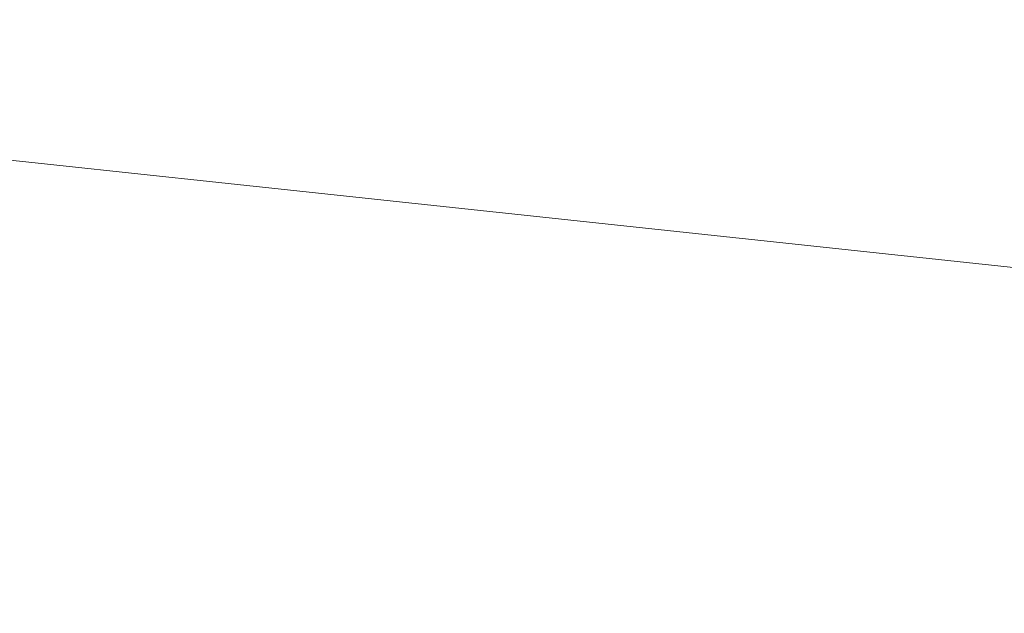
# Model space of a CAD drawing. Header units: millimetres. Extents: x -430348 to -225823, y -86243 to 5084.
# Tile 180 of 256: x -390356 to -388609, y -61963 to -60909. Entities that reach past the tile are written whole.
import ezdxf

# ---------------------------------------------------------------- set-up
doc = ezdxf.new("R2010")
doc.units = ezdxf.units.MM
doc.layers.add('A-ROOF', color=132, linetype='Continuous', lineweight=9)

msp = doc.modelspace()

# ---------------------------------------------------------------- meshes
at = {"layer": 'A-ROOF'}
mesh = msp.add_polyface(dxfattribs=at)
corners = [(-404678.7, -63558.8, 64150.9), (-401332.4, -59842.4, 66627), (-399187.3, -59729.9, 66627), (-399154.4, -60357.5, 66186.9), (-398275.6, -60311.4, 66186.9), (-398308.5, -59683.9, 66627), (-386809.9, -59081.3, 66627), (-386778.9, -59673.4, 66211.8), (-385881.4, -59626.4, 66211.8), (-385912.4, -59034.2, 66627), (-383738.9, -58920.3, 66627), (-380022.5, -62266.6, 64150.9)]
mesh.append_faces([[corners[k] for k in face] for face in [(3, 0, 1, 2)]], dxfattribs={"vtx0": -1})
mesh.append_faces([[corners[k] for k in face] for face in [(8, 11, 7)]], dxfattribs={"vtx0": -1, "vtx1": -1})
mesh.append_faces([[corners[k] for k in face] for face in [(0, 3, 4, 11)]], dxfattribs={"vtx0": -1, "vtx2": -1})
mesh.append_faces([[corners[k] for k in face] for face in [(10, 11, 8, 9)]], dxfattribs={"vtx1": -1})
mesh.append_faces([[corners[k] for k in face] for face in [(4, 5, 7, 11)]], dxfattribs={"vtx1": -1, "vtx2": -1, "vtx3": -1})
mesh.append_faces([[corners[k] for k in face] for face in [(5, 6, 7)]], dxfattribs={"vtx2": -1})
mesh = msp.add_polyface(dxfattribs=at)
corners = [(-401332.4, -59842.4, 66749), (-404678.7, -63558.8, 64273), (-380022.5, -62266.6, 64273), (-383738.9, -58920.3, 66749), (-385912.4, -59034.2, 66749), (-385881.4, -59626.4, 66333.9), (-386778.9, -59673.4, 66333.9), (-386809.9, -59081.3, 66749), (-398308.5, -59683.9, 66749), (-398275.6, -60311.4, 66309), (-399154.4, -60357.5, 66309), (-399187.3, -59729.9, 66749)]
mesh.append_faces([[corners[k] for k in face] for face in [(5, 2, 3, 4)]], dxfattribs={"vtx0": -1})
mesh.append_faces([[corners[k] for k in face] for face in [(2, 5, 6, 9)]], dxfattribs={"vtx0": -1, "vtx2": -1, "vtx3": -1})
mesh.append_faces([[corners[k] for k in face] for face in [(0, 1, 10, 11), (8, 9, 6, 7)]], dxfattribs={"vtx1": -1})
mesh.append_faces([[corners[k] for k in face] for face in [(9, 10, 1, 2)]], dxfattribs={"vtx1": -1, "vtx3": -1})

doc.saveas('drawing.dxf')
